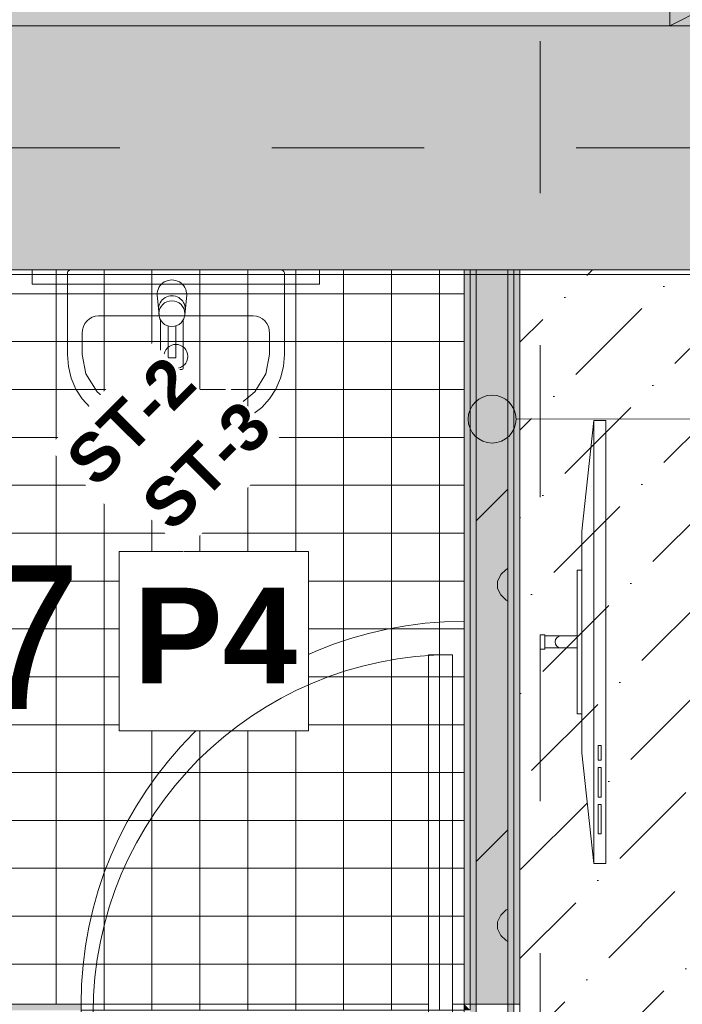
# Model space of a CAD drawing. Header units: millimetres. Extents: x -2932 to 42042, y -9257 to 17298.
# Tile 32 of 162: x 10514 to 11897, y 4476 to 6533. Entities that reach past the tile are written whole.
import ezdxf

# ---------------------------------------------------------------- set-up
doc = ezdxf.new("R2010")
doc.units = ezdxf.units.MM
doc.header["$MEASUREMENT"] = 0
for name, pattern in [('Aligning Line', [635, 317.5, -317.5]), ('Dash', [635, 317.5, -317.5]), ('Wipeout_Contour', [1000, 0, -1000])]:
    doc.linetypes.add(name, pattern=pattern)
for name, color, linetype, lineweight in [('0_Pen_No__1', 7, 'Continuous', 13), ('0_Pen_No__2', 8, 'Continuous', 15), ('_Tuletõkketsoon_Pen_No__20', 1, 'Continuous', 0), ('ARCHICAD Doors_Pen_No__19', 255, 'Continuous', 0), ('ARCHICAD Zone Stamps_Pen_No__1', 7, 'Continuous', 13), ('Common Edges_Pen_No__1', 7, 'Continuous', 13), ('Cut Pattern-1_Pen_No__2', 8, 'Continuous', 15), ('Cut Pattern-3_Pen_No__1', 7, 'Continuous', 13), ('Doors-1_Pen_No__1', 7, 'Continuous', 13), ('Grids-2_Pen_No__1', 7, 'Continuous', 13), ('I-WALL.IFC Model_Pen_No__1', 7, 'Continuous', 13), ('I-WALL.IFC Model_Pen_No__19', 255, 'Continuous', 0), ('I-WALL.IFC Model_Pen_No__2', 8, 'Continuous', 15), ('Plan Swing_Pen_No__1', 7, 'Continuous', 13), ('SA_SANTEHNIKA_Pen_No__2', 8, 'Continuous', 15), ('SA_SISEVIIMISTLUS_Pen_No__1', 7, 'Continuous', 13), ('SA_SISEVIIMISTLUS_Pen_No__2', 8, 'Continuous', 15), ('Walls-1_Pen_No__1', 7, 'Continuous', 13), ('Walls_Pen_No__1', 7, 'Continuous', 13)]:
    doc.layers.add(name, color=color, linetype=linetype, lineweight=lineweight)
doc.layers.add('I-WALL.IFC Model', color=7, linetype='Continuous')
doc.layers.add('SA_SISEVIIMISTLUS', color=7, linetype='Continuous')
doc.layers.add('SA_SISEVIIMISTLUS_Pen_No__102', color=7, linetype='Continuous', lineweight=13, true_color=0xcccccc)
doc.styles.add('GENERATED_STYLE_1', font='txt', dxfattribs={"width": 0.95})
doc.styles.add('GENERATED_STYLE_2', font='txt', dxfattribs={"width": 0.84})
doc.styles.add('GENERATED_STYLE_4', font='txt')
doc.dimstyles.new('GENERATED_STYLE__3', dxfattribs={"dimtxt": 200, "dimasz": 152, "dimexe": 0.18, "dimexo": 0.0625, "dimgap": 0.09, "dimtad": 1, "dimdec": 0, "dimzin": 0, "dimdsep": 46, "dimtxsty": 'GENERATED_STYLE_2', "dimblk": 'ARROWHEAD_2', "dimblk1": 'ARROWHEAD_2', "dimblk2": 'ARROWHEAD_2', "dimcen": 0.09, "dimse1": 1, "dimse2": 1, "dimclrd": 7, "dimclre": 7, "dimclrt": 7, "dimadec": 0, "dimazin": 0, "dimtfac": 1, "dimtdec": 4, "dimtmove": 0, "dimatfit": 3, "dimfxl": 0, "dimtolj": 1, "dimtzin": 0, "dimarcsym": 0})
pattern_1 = [(45, (0, 0), (-183.8478, 183.8478), [195, -65, 0, -65]), (45, (22.98, 206.83), (-183.8478, 183.8478), [195, -65, 0, -65])]
pattern_2 = [(45, (-3e-10, 2e-10), (0, 35.35534), [0.99999, -48.99987]), (315, (3.89, 0.707), (0, 35.35534), [0.99999, -48.99987]), (90, (-0.354, -2.12), (-35.35528, 0), [1.06066, -34.29462]), (71.565, (-0.354, -1.061), (3.2e-05, 35.355304), [1.11808, -110.68521]), (288.435, (4.596, 2e-10), (-3.2e-05, 35.355304), [1.11808, -110.68521]), (270, (4.95, -1.06), (35.35528, 0), [1.06066, -34.29462]), (251.565, (4.95, -2.121), (3.2e-05, 35.355304), [1.11808, -110.68521]), (225, (4.596, -3.182), (0, 35.35534), [0.99999, -48.99987]), (161.565, (1.768, -4.243), (-141.421051, 35.355386), [1.11808, -110.68521]), (135, (0.707, -3.89), (0, 35.35534), [0.99999, -48.99987]), (108.435, (-3e-10, -3.182), (-3.2e-05, 35.355304), [1.11808, -110.68521]), (180, (2.83, -4.243), (0, 35.35528), [1.06066, -34.29462]), (198.435, (3.889, -3.889), (141.421051, 35.355386), [1.11808, -110.68521]), (0, (-7.778, -10.253), (0, 35.35528), [1.06066, -34.29462]), (90, (-9.9, -13.435), (-35.35528, 0), [1.06066, -34.29462]), (71.565, (-9.9, -12.374), (3.2e-05, 35.355304), [1.11808, -110.68521]), (45, (-9.546, -11.314), (0, 35.35534), [0.99999, -48.99987]), (315, (-5.657, -10.607), (0, 35.35534), [0.99999, -48.99987]), (288.435, (-4.95, -11.314), (-3.2e-05, 35.355304), [1.11808, -110.68521]), (270, (-4.596, -12.374), (35.35528, 0), [1.06066, -34.29462]), (251.565, (-4.596, -13.435), (3.2e-05, 35.355304), [1.11808, -110.68521]), (225, (-4.95, -14.496), (0, 35.35534), [0.99999, -48.99987]), (161.565, (-7.778, -15.556), (-141.421051, 35.355386), [1.11808, -110.68521]), (135, (-8.84, -15.203), (0, 35.35534), [0.99999, -48.99987]), (108.435, (-9.546, -14.496), (-3.2e-05, 35.355304), [1.11808, -110.68521]), (180, (-6.718, -15.556), (0, 35.35528), [1.06066, -34.29462]), (198.435, (-5.657, -15.203), (141.421051, 35.355386), [1.11808, -110.68521]), (18.435, (-8.839, -10.607), (70.710443, 35.355323), [1.11808, -110.68521]), (341.565, (-6.718, -10.253), (-70.710443, 35.355323), [1.11808, -110.68521]), (0, (13.08, -8.485), (0, 35.35528), [1.06066, -34.29462]), (90, (10.96, -11.667), (-35.35528, 0), [1.06066, -34.29462]), (71.565, (10.96, -10.607), (3.2e-05, 35.355304), [1.11808, -110.68521]), (45, (11.314, -9.546), (0, 35.35534), [0.99999, -48.99987]), (315, (15.203, -8.84), (0, 35.35534), [0.99999, -48.99987]), (288.435, (15.91, -9.546), (-3.2e-05, 35.355304), [1.11808, -110.68521]), (270, (16.263, -10.607), (35.35528, 0), [1.06066, -34.29462]), (251.565, (16.263, -11.667), (3.2e-05, 35.355304), [1.11808, -110.68521]), (225, (15.91, -12.728), (0, 35.35534), [0.99999, -48.99987]), (161.565, (13.081, -13.789), (-141.421051, 35.355386), [1.11808, -110.68521]), (135, (12.02, -13.435), (0, 35.35534), [0.99999, -48.99987]), (108.435, (11.314, -12.728), (-3.2e-05, 35.355304), [1.11808, -110.68521]), (180, (14.142, -13.79), (0, 35.35528), [1.06066, -34.29462]), (198.435, (15.203, -13.435), (141.421051, 35.355386), [1.11808, -110.68521]), (18.435, (12.021, -8.839), (70.710443, 35.355323), [1.11808, -110.68521]), (341.565, (14.142, -8.485), (-70.710443, 35.355323), [1.11808, -110.68521]), (0, (1.768, 1.06), (0, 35.35528), [1.06066, -34.29462]), (18.435, (0.707, 0.707), (70.710443, 35.355323), [1.11808, -110.68521]), (341.565, (2.828, 1.061), (-70.710443, 35.355323), [1.11808, -110.68521]), (0, (-5.657, 13.79), (0, 35.35528), [1.06066, -34.29462]), (90, (-7.778, 10.607), (-35.35528, 0), [1.06066, -34.29462]), (71.565, (-7.778, 11.667), (3.2e-05, 35.355304), [1.11808, -110.68521]), (45, (-7.425, 12.728), (0, 35.35534), [0.99999, -48.99987]), (315, (-3.536, 13.435), (0, 35.35534), [0.99999, -48.99987]), (288.435, (-2.828, 12.728), (-3.2e-05, 35.355304), [1.11808, -110.68521]), (270, (-2.475, 11.667), (35.35528, 0), [1.06066, -34.29462]), (251.565, (-2.475, 10.607), (3.2e-05, 35.355304), [1.11808, -110.68521]), (225, (-2.828, 9.546), (0, 35.35534), [0.99999, -48.99987]), (161.565, (-5.657, 8.485), (-141.421051, 35.355386), [1.11808, -110.68521]), (135, (-6.718, 8.84), (0, 35.35534), [0.99999, -48.99987]), (108.435, (-7.425, 9.546), (-3.2e-05, 35.355304), [1.11808, -110.68521]), (180, (-4.596, 8.485), (0, 35.35528), [1.06066, -34.29462]), (198.435, (-3.536, 8.839), (141.421051, 35.355386), [1.11808, -110.68521]), (18.435, (-6.718, 13.435), (70.710443, 35.355323), [1.11808, -110.68521]), (341.565, (-4.596, 13.789), (-70.710443, 35.355323), [1.11808, -110.68521]), (0, (9.546, 10.96), (0, 35.35528), [1.06066, -34.29462]), (90, (7.425, 7.778), (-35.35528, 0), [1.06066, -34.29462]), (71.565, (7.425, 8.839), (3.2e-05, 35.355304), [1.11808, -110.68521]), (45, (7.778, 9.9), (0, 35.35534), [0.99999, -48.99987]), (315, (11.667, 10.607), (0, 35.35534), [0.99999, -48.99987]), (288.435, (12.374, 9.9), (-3.2e-05, 35.355304), [1.11808, -110.68521]), (270, (12.728, 8.84), (35.35528, 0), [1.06066, -34.29462]), (251.565, (12.728, 7.778), (3.2e-05, 35.355304), [1.11808, -110.68521]), (225, (12.374, 6.718), (0, 35.35534), [0.99999, -48.99987]), (161.565, (9.546, 5.657), (-141.421051, 35.355386), [1.11808, -110.68521]), (135, (8.485, 6.01), (0, 35.35534), [0.99999, -48.99987]), (108.435, (7.778, 6.718), (-3.2e-05, 35.355304), [1.11808, -110.68521]), (180, (10.607, 5.657), (0, 35.35528), [1.06066, -34.29462]), (198.435, (11.667, 6.01), (141.421051, 35.355386), [1.11808, -110.68521]), (18.435, (8.485, 10.607), (70.710443, 35.355323), [1.11808, -110.68521]), (341.565, (10.607, 10.96), (-70.710443, 35.355323), [1.11808, -110.68521])]

# ---------------------------------------------------------------- blocks, each defined once
blk = doc.blocks.new('*D123')
at = {"layer": '0_Pen_No__1', "color": 7, "linetype": 'Continuous', "lineweight": 13}
for p, q in [((-1293.9, 6067.7), (-1093.9, 5952.3)), ((-1043.9, 6010), (-1343.9, 6010)), ((-1193.9, 0), (-1193.9, 6010)), ((-1293.9, 57.7), (-1093.9, -57.7)), ((-1043.9, 0), (-1343.9, 0))]:
    blk.add_line(p, q, dxfattribs=at)
at = {"color": 254, "linetype": 'Wipeout_Contour', "lineweight": 0, "ltscale": 23652.490524}
blk.add_wipeout([(-1202.3, 5534.3), (-1202.3, 5983.8), (-1465.5, 5983.8), (-1465.5, 5534.3)], dxfattribs=at)
at = {"color": 254, "linetype": 'Wipeout_Contour', "lineweight": 0, "ltscale": 13170.326863}
blk.add_wipeout([(-1202.3, 2683.6), (-1202.3, 3326.4), (-1465.5, 3326.4), (-1465.5, 2683.6)], dxfattribs=at)
at = {"layer": '0_Pen_No__1', "color": 7, "lineweight": 13, "char_height": 200, "attachment_point": 7, "rotation": 90, "style": 'GENERATED_STYLE_2'}
for s, insert in [('\\A1;{\\pql;\\fArial|b0|i0|c0|p34;420}', (-1233.9, 5565.9)), ('\\A1;{\\pql;\\fArial|b0|i0|c0|p34;6\xa0010}', (-1233.9, 2715.3))]:
    blk.add_mtext(s, dxfattribs=dict(at, insert=insert))
blk = doc.blocks.new('ARROWHEAD_2')
at = {"color": 0, "linetype": 'Continuous', "lineweight": 0}
for p, q in [((-0.378, -0.655), (0.378, 0.655)), ((0, 0), (-1, 0))]:
    blk.add_line(p, q, dxfattribs=at)

msp = doc.modelspace()

# ---------------------------------------------------------------- hatches: boundary and pattern name
at = {"layer": 'I-WALL.IFC Model', "linetype": 'Continuous', "lineweight": 0, "true_color": 0x000000}
for points in [[(11442, 6010), (11442, 4476), (11454.5, 4476), (11454.5, 6010)], [(11454.5, 6010), (11454.5, 4476), (11467, 4476), (11467, 6010)], [(11467, 6010), (11467, 4476), (11533, 4476), (11533, 6010)], [(11533, 6010), (11533, 4476), (11545.5, 4476), (11545.5, 6010)], [(11545.5, 6010), (11545.5, 4476), (11558, 4476), (11558, 6010)], [(9440, 4463.5), (10642, 4463.5), (10642, 4476), (9440, 4476)], [(11454.5, 4463.5), (11442, 4476), (11442, 4463.5)]]:
    msp.add_hatch(color=178, dxfattribs=at).paths.add_polyline_path(points)
at = {"layer": 'SA_SISEVIIMISTLUS', "linetype": 'Continuous', "lineweight": 0, "true_color": 0x000000}
msp.add_hatch(color=178, dxfattribs=at).paths.add_polyline_path([(11450, 5698.3), (11453.8, 5679.2), (11464.6, 5662.9), (11480.9, 5652.1), (11500, 5648.3), (11519.1, 5652.1), (11535.4, 5662.9), (11546.2, 5679.2), (11550, 5698.3), (11546.2, 5717.4), (11535.4, 5733.6), (11519.1, 5744.5), (11500, 5748.3), (11480.9, 5744.5), (11464.6, 5733.6), (11453.8, 5717.4)])
at = {"layer": 'SA_SISEVIIMISTLUS_Pen_No__102', "linetype": 'Continuous', "lineweight": 13, "true_color": 0xcccccc}
h = msp.add_hatch(dxfattribs=at)
h.set_pattern_fill('Dot___Dashed_0001', color=254, style=0, pattern_type=2)
h.set_pattern_definition(pattern_1)
h.paths.add_polyline_path([(6397.8, 7700), (6397.8, 6520), (21034, 6520), (21034, 6170), (21920, 6170), (21920, 6520), (33711.3, 6520), (33711.3, 7720), (11870, 7720), (11870, 7905), (8516, 7905), (8516, 7700)])
h = msp.add_hatch(dxfattribs=at)
h.set_pattern_fill('Dot___Dashed_0001', color=254, style=0, pattern_type=2)
h.set_pattern_definition(pattern_1)
h.paths.add_polyline_path([(5453.8, 3445.5), (16188.8, 3445.5), (16188.8, 6010), (14210, 6010), (14210, 6410.1), (13210, 6410.1), (13210, 6010), (11558, 6010), (11558, 4360), (8190, 4360), (8190, 4476), (8790, 4476), (8790, 6010), (5453.8, 6010)])
h = msp.add_hatch(dxfattribs=at)
h.set_pattern_fill('Grid_10x10_0001', color=254, style=0, pattern_type=2)
h.set_pattern_definition([(0, (9590, 5860), (0, 100), []), (90, (9590, 5860), (-100, 0), [])])
h.paths.add_polyline_path([(9440, 6010), (9440, 5193), (9640, 5193), (9640, 4476), (10642, 4476), (10642, 4463.5), (11442, 4463.5), (11442, 6010)])

# ---------------------------------------------------------------- linework, layer by layer
at = {"layer": '0_Pen_No__1', "color": 7, "linetype": 'Continuous', "lineweight": 13}
for p, q in [((11871.2, 6520), (11871.2, 7732.5)), ((13071.3, 7120), (11871.2, 6520)), ((10540, 6010), (11140, 6010)), ((10540, 5980), (10540, 6010)), ((10540, 5980), (10540, 6010)), ((10540, 6010), (11140, 6010)), ((11140, 6010), (11140, 5980)), ((11140, 6010), (11140, 5980)), ((11140, 5980), (10540, 5980)), ((11140, 5980), (10540, 5980))]:
    msp.add_line(p, q, dxfattribs=at)
at = {"layer": '0_Pen_No__2', "color": 8, "linetype": 'Continuous', "lineweight": 15}
for p, q in [((11687.5, 5464.2), (11712.5, 5695.6)), ((11712.5, 5695.6), (11737.5, 5695.6)), ((11712.5, 5695.6), (11712.5, 4770.1)), ((11737.5, 5695.6), (11737.5, 4770.1)), ((11687.5, 5001.5), (11687.5, 5464.2)), ((11677.5, 5382.9), (11687.5, 5382.9)), ((11677.5, 5082.9), (11677.5, 5382.9)), ((11687.5, 5382.9), (11687.5, 5082.9)), ((11600, 5247.9), (11610, 5247.9)), ((11600, 5217.9), (11600, 5247.9)), ((11610, 5247.9), (11610, 5217.9)), ((11610, 5245.4), (11677.5, 5245.4)), ((11610, 5220.4), (11610, 5245.4)), ((11677.5, 5245.4), (11677.5, 5220.4)), ((11610, 5217.9), (11600, 5217.9)), ((11677.5, 5220.4), (11610, 5220.4)), ((11687.5, 5082.9), (11677.5, 5082.9)), ((11712.5, 4770.1), (11687.5, 5001.5)), ((11727.5, 5016.9), (11721.3, 5016.9)), ((11721.3, 5016.9), (11721.3, 4986.1)), ((11727.5, 4986.1), (11727.5, 5016.9)), ((11721.3, 4986.1), (11727.5, 4986.1)), ((11727.5, 4970.6), (11721.3, 4970.6)), ((11721.3, 4970.6), (11721.3, 4908.9)), ((11727.5, 4908.9), (11727.5, 4970.6)), ((11721.3, 4908.9), (11727.5, 4908.9)), ((11727.5, 4893.5), (11721.3, 4893.5)), ((11721.3, 4893.5), (11721.3, 4831.8)), ((11727.5, 4831.8), (11727.5, 4893.5)), ((11721.3, 4831.8), (11727.5, 4831.8)), ((11737.5, 4770.1), (11712.5, 4770.1))]:
    msp.add_line(p, q, dxfattribs=at)
msp.add_arc((11643.8, 5232.9), 12.5, 90, 270, dxfattribs=at)
at = {"layer": '_Tuletõkketsoon_Pen_No__20', "color": 1, "linetype": 'Dash', "lineweight": 0}
msp.add_line((5325.5, 6265), (20772.5, 6265), dxfattribs=at)
at = {"layer": 'ARCHICAD Doors_Pen_No__19', "color": 255, "linetype": 'Continuous', "lineweight": 0}
msp.add_line((11442, 4476), (11442, 5276), dxfattribs=at)
msp.add_arc((11442, 4476), 800, 90, 180, dxfattribs=at)
at = {"layer": 'I-WALL.IFC Model_Pen_No__1', "color": 7, "linetype": 'Continuous', "lineweight": 13}
for p, q in [((11454.5, 6010), (11454.5, 4476)), ((11467, 6010), (11467, 4476)), ((11533, 6010), (11533, 4476)), ((11545.5, 6010), (11545.5, 4476)), ((10642, 4360), (10642, 4476)), ((11442, 4360), (11442, 4476)), ((11442, 4476), (11558, 4476))]:
    msp.add_line(p, q, dxfattribs=at)
at = {"layer": 'I-WALL.IFC Model_Pen_No__1', "color": 7, "linetype": 'Continuous', "lineweight": 13, "flags": 128}
for points in [[(11442, 6010), (11442, 4476)], [(11442, 6010), (11454.5, 6010)], [(11454.5, 6010), (11467, 6010)], [(11467, 6010), (11533, 6010)], [(11533, 6010), (11545.5, 6010)], [(11545.5, 6010), (11558, 6010)], [(11558, 4476), (11558, 6010)], [(10642, 4476), (9630, 4476)]]:
    msp.add_lwpolyline(points, dxfattribs=at)
at = {"layer": 'I-WALL.IFC Model_Pen_No__19', "color": 255, "linetype": 'Continuous', "lineweight": 0}
for p, q in [((11442, 4476), (11442, 4360)), ((11558, 4360), (11558, 4476))]:
    msp.add_line(p, q, dxfattribs=at)
at = {"layer": 'I-WALL.IFC Model_Pen_No__2', "color": 8, "linetype": 'Continuous', "lineweight": 15}
for p, q in [((1710, 6520), (22005, 6520)), ((6397.8, 6520), (30430, 6520)), ((16188.8, 6010), (9440, 6010)), ((11442, 6000), (5445, 6000)), ((11558, 6000), (11442, 6000)), ((16188.8, 6000), (11558, 6000))]:
    msp.add_line(p, q, dxfattribs=at)
at = {"layer": 'SA_SANTEHNIKA_Pen_No__2', "color": 8, "linetype": 'Continuous', "lineweight": 15}
for p, q in [((10613.9, 6005.1), (10613.6, 6003.9)), ((10614.4, 6006.3), (10613.9, 6005.1)), ((10615.1, 6007.4), (10614.4, 6006.3)), ((10616, 6008.3), (10615.1, 6007.4)), ((10616.9, 6009), (10616, 6008.3)), ((10618, 6009.6), (10616.9, 6009)), ((10619.2, 6009.9), (10618, 6009.6)), ((10620.4, 6010), (10619.2, 6009.9)), ((10840, 6010), (10620.4, 6010)), ((11059.6, 6010), (10840, 6010)), ((11060.8, 6009.9), (11059.6, 6010)), ((11062, 6009.6), (11060.8, 6009.9)), ((11063.1, 6009), (11062, 6009.6)), ((11064, 6008.3), (11063.1, 6009)), ((11064.9, 6007.4), (11064, 6008.3)), ((11065.6, 6006.3), (11064.9, 6007.4)), ((11066.1, 6005.1), (11065.6, 6006.3)), ((11066.4, 6003.9), (11066.1, 6005.1)), ((10613.6, 6003.9), (10613.5, 6002.6)), ((10613.5, 6002.6), (10613.5, 5833)), ((11066.5, 6002.6), (11066.4, 6003.9)), ((11066.5, 5833), (11066.5, 6002.6)), ((10800.6, 5956.9), (10804.8, 5915.8)), ((10858.5, 5915.8), (10862.6, 5956.9)), ((10678.7, 5914.1), (11001.3, 5914.1)), ((10808.1, 5905.2), (10808.1, 5804.9)), ((10855.1, 5804.9), (10855.1, 5905.2)), ((10823.6, 5892.7), (10823.6, 5826.5)), ((10839.6, 5892.7), (10839.6, 5826.5)), ((10644.4, 5877.2), (10644.4, 5833)), ((11035.6, 5833), (11035.6, 5877.2)), ((10613.5, 5833), (10615.5, 5808)), ((10644.4, 5833), (10652.3, 5792.5)), ((10823.6, 5826.5), (10839.6, 5826.5)), ((11027.7, 5792.5), (11035.6, 5833)), ((11064.5, 5808), (11066.5, 5833)), ((10615.5, 5808), (10621.5, 5783.8)), ((10811.1, 5801.9), (10852.1, 5801.9)), ((11058.5, 5783.8), (11064.5, 5808)), ((10621.5, 5783.8), (10631.2, 5761)), ((10652.3, 5792.5), (10675.4, 5755.2)), ((11004.6, 5755.2), (11027.7, 5792.5)), ((11048.8, 5761), (11058.5, 5783.8)), ((10631.2, 5761), (10644.5, 5740.3)), ((11035.5, 5740.3), (11048.8, 5761)), ((10644.5, 5740.3), (10660.9, 5722.4)), ((10675.4, 5755.2), (10711.9, 5724.3)), ((10968.1, 5724.3), (11004.6, 5755.2)), ((11019.1, 5722.4), (11035.5, 5740.3)), ((10660.9, 5722.4), (10679.8, 5707.8)), ((10711.9, 5724.3), (10758.7, 5702.2)), ((10921.3, 5702.2), (10968.1, 5724.3)), ((11000.2, 5707.8), (11019.1, 5722.4)), ((10679.8, 5707.8), (10729.7, 5679.4)), ((10758.7, 5702.2), (10812.2, 5690.7)), ((10867.8, 5690.7), (10921.3, 5702.2)), ((10950.3, 5679.4), (11000.2, 5707.8)), ((10729.7, 5679.4), (10783.8, 5661.9)), ((10812.2, 5690.7), (10867.8, 5690.7)), ((10896.2, 5661.9), (10950.3, 5679.4)), ((10783.8, 5661.9), (10840, 5656)), ((10840, 5656), (10896.2, 5661.9))]:
    msp.add_line(p, q, dxfattribs=at)
for centre, radius in [((10831.6, 5918.5), 27), ((10840, 5829.3), 25)]:
    msp.add_circle(centre, radius, dxfattribs=at)
for centre, radius, start, end in [((10831.6, 5958), 31, 358.1279, 181.8721), ((10831.6, 5927.8), 28, 358.4804, 181.5196), ((10831.6, 5918.5), 27, 185.7438, 209.4983), ((10831.6, 5918.5), 27, 330.5017, 354.2562), ((10811.1, 5804.9), 3, 180, 270), ((10852.1, 5804.9), 3, 270, 0)]:
    msp.add_arc(centre, radius, start, end, dxfattribs=at)
for centre, start_param, end_param in [((10678.7, 5877.2), 0, 1.570796), ((11001.3, 5877.2), 4.712389, 6.283185)]:
    msp.add_ellipse(centre, major_axis=(0, 36.9), ratio=0.930663, start_param=start_param, end_param=end_param, dxfattribs=at)
at = {"layer": 'SA_SISEVIIMISTLUS_Pen_No__1', "color": 7, "linetype": 'Continuous', "lineweight": 13}
msp.add_line((12154.6, 5699.4), (11550, 5698.4), dxfattribs=at)
msp.add_circle((11500, 5698.3), 50, dxfattribs=at)
at = {"layer": 'SA_SISEVIIMISTLUS_Pen_No__2', "color": 8, "linetype": 'Continuous', "lineweight": 15, "flags": 128}
for points in [[(6397.8, 7700), (8516, 7700), (8516, 7905), (11870, 7905), (11870, 7720), (33711.3, 7720), (33711.3, 6520), (21920, 6520), (21920, 6170), (21034, 6170), (21034, 6520), (6397.8, 6520)], [(5453.8, 3445.5), (5453.8, 6010), (8790, 6010), (8790, 4476), (8190, 4476), (8190, 4360), (11558, 4360), (11558, 6010), (13210, 6010), (13210, 6410.1), (14210, 6410.1), (14210, 6010), (16188.8, 6010), (16188.8, 3445.5)], [(9440, 6010), (11442, 6010), (11442, 4463.5), (10642, 4463.5), (10642, 4476), (9640, 4476), (9640, 5193), (9440, 5193)]]:
    msp.add_lwpolyline(points, close=True, dxfattribs=at)
at = {"layer": 'Walls-1_Pen_No__1', "color": 7, "linetype": 'Continuous', "lineweight": 13}
msp.add_line((13720, 6520), (5253, 6520), dxfattribs=at)

# ---------------------------------------------------------------- texts
at = {"layer": 'ARCHICAD Zone Stamps_Pen_No__1', "color": 7, "lineweight": 13, "insert": (9845.3, 5393), "char_height": 300, "attachment_point": 1, "style": 'GENERATED_STYLE_1'}
msp.add_mtext('\\A1;{\\pql;\\pt0;\\fSwis721 Lt BT|b0|i0|c0|p34;1-17}', dxfattribs=at)

# ---------------------------------------------------------------- next in the draw order: dimensions: what is measured, and where the dimension line sits
at = {"color": 7, "linetype": 'Continuous', "lineweight": 13}
dim = msp.add_linear_dim(base=(-1193.9, 6010), p1=(15450.3, 0), p2=(680, 6010), angle=90, dimstyle='GENERATED_STYLE__3', dxfattribs=at)
dim.commit()
dim.dimension.update_dxf_attribs({"geometry": '*D123', "text_midpoint": (-1333.9, 3068.5), "dimtype": 160, "text_rotation": 90})

# ---------------------------------------------------------------- next in the draw order: hatches: boundary and pattern name
at = {"layer": 'Cut Pattern-1_Pen_No__2', "linetype": 'Continuous', "lineweight": 15}
msp.add_hatch(color=8, dxfattribs=at).paths.add_polyline_path([(13720, 6520), (9610, 6520), (9610, 6010), (13720, 6010)])
h = msp.add_hatch(dxfattribs=at)
h.set_pattern_fill('FP_19_0001', color=8, style=0, pattern_type=2)
h.set_pattern_definition([(180, (-3e-10, 2e-10), (355.6, 355.6), [14.224, -696.974]), (90, (-46.23, 32), (355.6, 355.6), [14.224, -696.974]), (225, (24.9, 17.8), (-355.6, 355.6), [15.087, -487.807]), (206.565, (14.22, 7.11), (355.6, 355.5993), [15.904, -1574.386]), (63.435, (-46.23, 46.23), (355.5993, 355.6), [15.904, -1574.386]), (45, (-39.1, 60.45), (-355.6, 355.6), [15.087, -487.807]), (26.565, (-28.45, 71.12), (355.6, 355.5993), [15.904, -1574.386]), (360, (-14.22, 78.23), (355.6, 355.6), [14.224, -696.974]), (296.565, (24.89, 60.45), (-1066.7965, 1777.9974), [15.904, -1574.386]), (270, (32, 46.23), (355.6, 355.6), [14.224, -696.974]), (243.435, (32, 32), (355.5993, 355.6), [15.904, -1574.386]), (315, (14.2, 71.1), (355.6, 355.6), [15.087, -487.807]), (333.435, (-3e-10, 78.23), (-1777.9974, 1066.7965), [15.904, -1574.386]), (135, (181.36, 24.9), (355.6, 355.6), [15.087, -487.807]), (225, (234.7, 35.56), (-355.6, 355.6), [15.087, -487.807]), (206.565, (224.03, 24.9), (355.6, 355.5993), [15.904, -1574.386]), (180, (209.8, 17.78), (355.6, 355.6), [14.224, -696.974]), (90, (163.58, 49.8), (355.6, 355.6), [14.224, -696.974]), (63.435, (163.58, 64.01), (355.5993, 355.6), [15.904, -1574.386]), (45, (170.7, 78.23), (-355.6, 355.6), [15.087, -487.807]), (26.565, (181.36, 88.9), (355.6, 355.5993), [15.904, -1574.386]), (360, (195.58, 96), (355.6, 355.6), [14.224, -696.974]), (296.565, (234.7, 78.23), (-1066.7965, 1777.9974), [15.904, -1574.386]), (270, (241.8, 64), (355.6, 355.6), [14.224, -696.974]), (243.435, (241.8, 49.78), (355.5993, 355.6), [15.904, -1574.386]), (315, (224.03, 88.9), (355.6, 355.6), [15.087, -487.807]), (333.435, (209.8, 96.01), (-1777.9974, 1066.7965), [15.904, -1574.386]), (153.435, (195.58, 17.78), (-1066.7975, 355.5978), [15.904, -1574.386]), (116.565, (170.69, 35.56), (-355.5978, 1066.7975), [15.904, -1574.386]), (135, (-46.23, 216.9), (355.6, 355.6), [15.087, -487.807]), (225, (7.1, 227.6), (-355.6, 355.6), [15.087, -487.807]), (206.565, (-3.56, 216.92), (355.6, 355.5993), [15.904, -1574.386]), (180, (-17.78, 209.8), (355.6, 355.6), [14.224, -696.974]), (90, (-64, 241.8), (355.6, 355.6), [14.224, -696.974]), (63.435, (-64.01, 256.03), (355.5993, 355.6), [15.904, -1574.386]), (45, (-56.9, 270.26), (-355.6, 355.6), [15.087, -487.807]), (26.565, (-46.23, 280.92), (355.6, 355.5993), [15.904, -1574.386]), (360, (-32, 288.04), (355.6, 355.6), [14.224, -696.974]), (296.565, (7.11, 270.26), (-1066.7965, 1777.9974), [15.904, -1574.386]), (270, (14.22, 256.03), (355.6, 355.6), [14.224, -696.974]), (243.435, (14.22, 241.81), (355.5993, 355.6), [15.904, -1574.386]), (315, (-3.56, 280.9), (355.6, 355.6), [15.087, -487.807]), (333.435, (-17.78, 288.04), (-1777.9974, 1066.7965), [15.904, -1574.386]), (153.435, (-32, 209.8), (-1066.7975, 355.5978), [15.904, -1574.386]), (116.565, (-56.9, 227.58), (-355.5978, 1066.7975), [15.904, -1574.386]), (135, (-28.45, 7.1), (355.6, 355.6), [15.087, -487.807]), (153.435, (-14.22, 2e-10), (-1066.7975, 355.5978), [15.904, -1574.386]), (116.565, (-39.12, 17.78), (-355.5978, 1066.7975), [15.904, -1574.386]), (135, (-81.8, -195.6), (355.6, 355.6), [15.087, -487.807]), (225, (-28.45, -184.9), (-355.6, 355.6), [15.087, -487.807]), (206.565, (-39.12, -195.58), (355.6, 355.5993), [15.904, -1574.386]), (180, (-53.34, -202.7), (355.6, 355.6), [14.224, -696.974]), (90, (-99.57, -170.7), (355.6, 355.6), [14.224, -696.974]), (63.435, (-99.57, -156.46), (355.5993, 355.6), [15.904, -1574.386]), (45, (-92.46, -142.24), (-355.6, 355.6), [15.087, -487.807]), (26.565, (-81.79, -131.57), (355.6, 355.5993), [15.904, -1574.386]), (360, (-67.56, -124.46), (355.6, 355.6), [14.224, -696.974]), (296.565, (-28.45, -142.24), (-1066.7965, 1777.9974), [15.904, -1574.386]), (270, (-21.34, -156.46), (355.6, 355.6), [14.224, -696.974]), (243.435, (-21.34, -170.69), (355.5993, 355.6), [15.904, -1574.386]), (315, (-39.1, -131.57), (355.6, 355.6), [15.087, -487.807]), (333.435, (-53.34, -124.46), (-1777.9974, 1066.7965), [15.904, -1574.386]), (153.435, (-67.56, -202.69), (-1066.7975, 355.5978), [15.904, -1574.386]), (116.565, (-92.46, -184.91), (-355.5978, 1066.7975), [15.904, -1574.386]), (135, (-206.25, -14.2), (355.6, 355.6), [15.087, -487.807]), (225, (-152.9, -3.55), (-355.6, 355.6), [15.087, -487.807]), (206.565, (-163.58, -14.22), (355.6, 355.5993), [15.904, -1574.386]), (180, (-177.8, -21.33), (355.6, 355.6), [14.224, -696.974]), (90, (-224.03, 10.67), (355.6, 355.6), [14.224, -696.974]), (63.435, (-224.03, 24.9), (355.5993, 355.6), [15.904, -1574.386]), (45, (-216.9, 39.1), (-355.6, 355.6), [15.087, -487.807]), (26.565, (-206.25, 49.78), (355.6, 355.5993), [15.904, -1574.386]), (360, (-192.02, 56.9), (355.6, 355.6), [14.224, -696.974]), (296.565, (-152.9, 39.12), (-1066.7965, 1777.9974), [15.904, -1574.386]), (270, (-145.8, 24.9), (355.6, 355.6), [14.224, -696.974]), (243.435, (-145.8, 10.67), (355.5993, 355.6), [15.904, -1574.386]), (315, (-163.6, 49.8), (355.6, 355.6), [15.087, -487.807]), (333.435, (-177.8, 56.9), (-1777.9974, 1066.7965), [15.904, -1574.386]), (153.435, (-192.02, -21.33), (-1066.7975, 355.5978), [15.904, -1574.386]), (116.565, (-216.92, -3.55), (-355.5978, 1066.7975), [15.904, -1574.386]), (225, (327.15, 35.56), (-355.6, 355.6), [])])
h.paths.add_polyline_path([(11533, 4385), (11533, 6010), (11467, 6010), (11467, 4385)])
at = {"layer": 'Cut Pattern-3_Pen_No__1', "linetype": 'Continuous', "lineweight": 13}
h = msp.add_hatch(dxfattribs=at)
h.set_pattern_fill('FP_18_0001', style=0, pattern_type=2)
h.set_pattern_definition(pattern_2)
h.paths.add_polyline_path([(11467, 4451), (11467, 6010), (11454.5, 6010), (11454.5, 4451)])
h = msp.add_hatch(dxfattribs=at)
h.set_pattern_fill('FP_18_0001', style=0, pattern_type=2)
h.set_pattern_definition(pattern_2)
h.paths.add_polyline_path([(11533, 4372.5), (11545.5, 4372.5), (11545.5, 6010), (11533, 6010)])
h = msp.add_hatch(dxfattribs=at)
h.set_pattern_fill('FP_18_0001', style=0, pattern_type=2)
h.set_pattern_definition(pattern_2)
h.paths.add_polyline_path([(10642, 4476), (9440, 4476), (9440, 4463.5), (10642, 4463.5)])

# ---------------------------------------------------------------- next in the draw order: linework, layer by layer
at = {"layer": 'Common Edges_Pen_No__1', "color": 7, "linetype": 'Continuous', "lineweight": 13}
for p, q in [((11558, 6010), (11442, 6010)), ((11454.5, 4463.5), (11454.5, 6010)), ((11467, 4451), (11467, 6010)), ((11533, 4385), (11533, 6010)), ((11545.5, 4372.5), (11545.5, 6010))]:
    msp.add_line(p, q, dxfattribs=at)
at = {"layer": 'Doors-1_Pen_No__1', "color": 7, "linetype": 'Continuous', "lineweight": 13}
for p, q in [((11417, 5206), (11367, 5206)), ((11367, 5206), (11367, 4456)), ((11417, 4456), (11417, 5206))]:
    msp.add_line(p, q, dxfattribs=at)
at = {"layer": 'Grids-2_Pen_No__1', "color": 7, "linetype": 'Aligning Line', "lineweight": 13}
for p, q in [((11600, 14107.8), (11600, 273.4)), ((121.4, 6000), (38421.6, 6000))]:
    msp.add_line(p, q, dxfattribs=at)
at = {"layer": 'Walls-1_Pen_No__1', "color": 7, "linetype": 'Continuous', "lineweight": 13}
for p, q in [((9440, 6010), (11442, 6010)), ((11442, 6010), (11442, 4360)), ((11558, 4360), (11558, 6010)), ((11558, 6010), (13720, 6010)), ((10642, 4476), (9440, 4476)), ((10642, 4360), (10642, 4476))]:
    msp.add_line(p, q, dxfattribs=at)
at = {"layer": 'Walls_Pen_No__1', "color": 7, "linetype": 'Continuous', "lineweight": 13}
for p, q in [((10642, 4476), (11367, 4476)), ((11417, 4476), (11442, 4476))]:
    msp.add_line(p, q, dxfattribs=at)

# ---------------------------------------------------------------- next in the draw order: wipeouts: each hides what was drawn before it
at = {"color": 7, "linetype": 'Wipeout_Contour', "lineweight": 13, "ltscale": 48627.473395}
msp.add_wipeout([(10572.8, 5638.9), (10791.7, 5857.8), (10917, 5732.5), (10698.1, 5513.6)], dxfattribs=at).dxf.layer = 'SA_SISEVIIMISTLUS_Pen_No__1'
at = {"color": 7, "linetype": 'Continuous', "lineweight": 13, "ltscale": 48441.403868}
msp.add_wipeout([(10721.2, 5421.8), (11116.7, 5421.8), (11116.7, 5047.5), (10721.2, 5047.5)], dxfattribs=at).dxf.layer = 'SA_SISEVIIMISTLUS_Pen_No__1'

# ---------------------------------------------------------------- next in the draw order: linework, layer by layer
at = {"layer": 'Plan Swing_Pen_No__1', "color": 7, "linetype": 'Continuous', "lineweight": 13}
msp.add_arc((11417, 4456), 750, 90, 180, dxfattribs=at)
at = {"layer": 'SA_SISEVIIMISTLUS_Pen_No__1', "color": 7, "linetype": 'Continuous', "lineweight": 13, "flags": 128}
msp.add_lwpolyline([(10721.2, 5421.8), (11116.7, 5421.8), (11116.7, 5047.5), (10721.2, 5047.5)], close=True, dxfattribs=at)

# ---------------------------------------------------------------- next in the draw order: texts
at = {"layer": 'SA_SISEVIIMISTLUS_Pen_No__1', "color": 7, "linetype": 'Continuous', "lineweight": 13, "insert": (10603.1, 5622.7), "char_height": 100, "attachment_point": 1, "rotation": 45, "style": 'GENERATED_STYLE_4'}
msp.add_mtext('\\A1;{\\pql;\\fArial|b1|i0|c0|p34;ST-2}', dxfattribs=at)
at = {"layer": 'SA_SISEVIIMISTLUS_Pen_No__1', "color": 7, "linetype": 'Continuous', "lineweight": 13, "insert": (10751.2, 5346.1), "char_height": 200, "attachment_point": 1, "style": 'GENERATED_STYLE_4'}
msp.add_mtext('\\A1;{\\pql;\\fArial|b1|i0|c0|p34;P4}', dxfattribs=at)

# ---------------------------------------------------------------- next in the draw order: wipeouts: each hides what was drawn before it
at = {"color": 7, "linetype": 'Wipeout_Contour', "lineweight": 13, "ltscale": 49016.353111}
msp.add_wipeout([(10730.5, 5546.5), (10949.5, 5765.5), (11074.7, 5640.2), (10855.8, 5421.3)], dxfattribs=at).dxf.layer = 'SA_SISEVIIMISTLUS_Pen_No__1'

# ---------------------------------------------------------------- next in the draw order: texts
at = {"layer": 'SA_SISEVIIMISTLUS_Pen_No__1', "color": 7, "linetype": 'Continuous', "lineweight": 13, "insert": (10760.8, 5530.4), "char_height": 100, "attachment_point": 1, "rotation": 45, "style": 'GENERATED_STYLE_4'}
msp.add_mtext('\\A1;{\\pql;\\fArial|b1|i0|c0|p34;ST-3}', dxfattribs=at)

doc.saveas('drawing.dxf')
